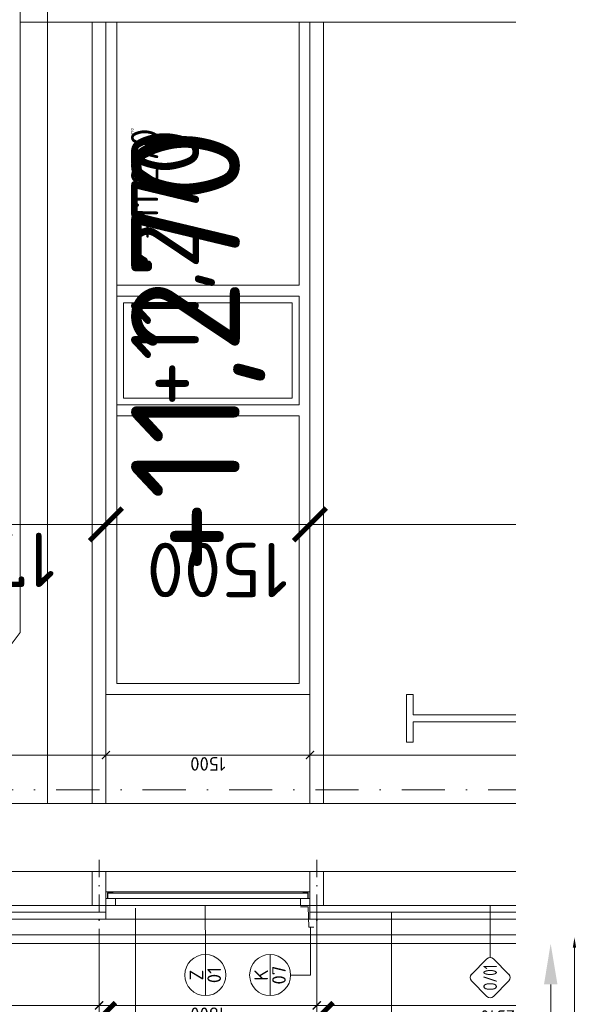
# Model space of a CAD drawing. Header units: millimetres. Extents: x -725694 to 5289369, y -1488057 to 2187451.
# Tile 244 of 256: x 207061 to 211205, y 148423 to 155658. Entities that reach past the tile are written whole.
import ezdxf
from ezdxf import colors
from ezdxf.entities.mleader import LeaderData, LeaderLine
from ezdxf.enums import TextEntityAlignment as Align
from ezdxf.math import Vec2, Vec3

# ---------------------------------------------------------------- set-up
doc = ezdxf.new("R2010")
doc.units = ezdxf.units.MM
doc.linetypes.add('CENTERX2', pattern=[101.6, 63.5, -12.7, 12.7, -12.7])
doc.linetypes.add('DASHDOT', pattern=[25.4, 12.7, -6.35, 0, -6.35])
doc.layers.get('Defpoints').update_dxf_attribs({"color": 8})
for name, color, linetype in [('0 @ 1', 7, 'Continuous'), ('0 @ 10', 7, 'Continuous'), ('0 @ 100', 7, 'Continuous'), ('0 @ 250 (1)', 7, 'Continuous'), ('0 @ 250 (2)', 7, 'Continuous'), ('0 @ 400', 7, 'Continuous')]:
    doc.layers.add(name, color=color, linetype=linetype)
for name, color, linetype, lineweight in [('A99_N_kce-pohl', 1, 'Continuous', 9), ('A99_N_kce-rez-sil', 6, 'Continuous', 18), ('A99_N_koty-200', 5, 'Continuous', 5), ('A99_N_koty-200 @ 200', 5, 'Continuous', 5), ('A99_N_koty-200 @ 50 (2)', 5, 'Continuous', 5), ('A99_N_koty-200-vysk', 6, 'Continuous', 9), ('A99_N_sraf', 252, 'Continuous', 0), ('A99_N_txt-popis-50', 240, 'Continuous', 9), ('A99_N_txt-popis-50 @ 200', 240, 'Continuous', 9), ('A99_N_txt-popis-50 @ 50', 240, 'Continuous', 9), ('A99_N_znaceni 200', 5, 'Continuous', 5), ('A99_N_znaceni 50', 5, 'Continuous', 5), ('A99_S_kce-pohl', 7, 'Continuous', 5), ('A99_S_kce-rez-sil', 7, 'Continuous', 15), ('A99_S_osy', 1, 'CENTERX2', 5)]:
    doc.layers.add(name, color=color, linetype=linetype, lineweight=lineweight)
doc.styles.add('A99_kota', font='isocpeur.ttf', dxfattribs={"height": 2})
doc.styles.add('A99_popis', font='isocpeur.ttf')
doc.linetypes.add('IZOLACE', pattern='A,0.00254,-2.54,[134,ltypeshp.shx,S=2.54,R=0,X=-2.54,Y=0],-5.08,[134,ltypeshp.shx,S=2.54,R=180,X=2.54,Y=0],-2.54', length=10.16254)
doc.dimstyles.new('A99_kota_200 new', dxfattribs={"dimscale": 200, "dimtxt": 2, "dimasz": 1.2, "dimexe": 0.5, "dimexo": 1.5, "dimgap": 0.3, "dimtad": 1, "dimdec": 0, "dimzin": 3, "dimdsep": 46, "dimtxsty": 'A99_kota', "dimblk": 'ARCHTICK', "dimcen": 2.5, "dimazin": 2, "dimtfac": 0.75, "dimtdec": 0, "dimtmove": 2, "dimatfit": 0, "dimfxl": 0, "dimtolj": 1, "dimtzin": 0, "dimlwd": 5, "dimlwe": 5, "dimarcsym": 0})

# ---------------------------------------------------------------- blocks, each defined once
blk = doc.blocks.new('_ArchTick')
at = {"color": 0, "linetype": 'ByBlock', "const_width": 0.15}
blk.add_lwpolyline([(-0.5, -0.5), (0.5, 0.5)], dxfattribs=at)
blk = doc.blocks.new('*D5875')
at = {"layer": 'A99_N_koty-200', "color": 0, "linetype": 'Continuous', "lineweight": 5, "transparency": 16777216}
for p, q in [((207695, 151950), (207695, 152050)), ((209195, 151950), (209195, 152050)), ((207695, 151950), (209195, 151950))]:
    blk.add_line(p, q, dxfattribs=at)
at = {"layer": 'Defpoints', "color": 0, "linetype": 'Continuous', "lineweight": 0, "transparency": 16777216}
for p in [(207695, 151950), (209195, 151950), (209195, 151950)]:
    blk.add_point(p, dxfattribs=at)
at = {"layer": 'A99_N_koty-200', "color": 0, "linetype": 'Continuous', "lineweight": 5, "transparency": 16777216, "xscale": 240, "yscale": 240, "zscale": 240, "rotation": 180}
blk.add_blockref('_ArchTick', (207695, 151950), dxfattribs=at)
at = {"layer": 'A99_N_koty-200', "color": 0, "linetype": 'Continuous', "lineweight": 5, "transparency": 16777216, "xscale": 240, "yscale": 240, "zscale": 240}
blk.add_blockref('_ArchTick', (209195, 151950), dxfattribs=at)
at = {"layer": 'A99_N_koty-200', "color": 0, "linetype": 'Continuous', "transparency": 16777216, "insert": (208515, 151615), "char_height": 400, "attachment_point": 5, "rotation": 180, "style": 'A99_kota'}
blk.add_mtext('\\A1;1500', dxfattribs=at)
blk = doc.blocks.new('*D5876')
at = {"layer": 'A99_N_koty-200', "color": 0, "linetype": 'Continuous', "lineweight": 5, "transparency": 16777216}
for p, q in [((207695, 150455), (207695, 150230)), ((209195, 150455), (209195, 150230)), ((207695, 150255), (209195, 150255))]:
    blk.add_line(p, q, dxfattribs=at)
at = {"layer": 'Defpoints', "color": 0, "linetype": 'Continuous', "lineweight": 0, "transparency": 16777216}
for p in [(207695, 151950), (209195, 151950), (209195, 150255)]:
    blk.add_point(p, dxfattribs=at)
at = {"layer": 'A99_N_koty-200', "color": 0, "linetype": 'Continuous', "lineweight": 5, "transparency": 16777216, "xscale": 60, "yscale": 60, "zscale": 60, "rotation": 180}
blk.add_blockref('_ArchTick', (207695, 150255), dxfattribs=at)
at = {"layer": 'A99_N_koty-200', "color": 0, "linetype": 'Continuous', "lineweight": 5, "transparency": 16777216, "xscale": 60, "yscale": 60, "zscale": 60}
blk.add_blockref('_ArchTick', (209195, 150255), dxfattribs=at)
at = {"layer": 'A99_N_koty-200', "color": 0, "linetype": 'Continuous', "transparency": 16777216, "insert": (208445, 150190), "char_height": 100, "attachment_point": 5, "rotation": 180, "style": 'A99_kota'}
blk.add_mtext('\\A1;1500', dxfattribs=at)
blk = doc.blocks.new('*D5878')
at = {"layer": 'A99_N_koty-200', "color": 0, "linetype": 'Continuous', "lineweight": 5, "transparency": 16777216}
for p, q in [((209195, 151150), (209195, 152050)), ((218965, 151150), (218965, 152050)), ((209195, 151950), (218965, 151950))]:
    blk.add_line(p, q, dxfattribs=at)
at = {"layer": 'Defpoints', "color": 0, "linetype": 'Continuous', "lineweight": 0, "transparency": 16777216}
for p in [(218965, 151950), (218965, 150255), (209195, 149050)]:
    blk.add_point(p, dxfattribs=at)
at = {"layer": 'A99_N_koty-200', "color": 0, "linetype": 'Continuous', "lineweight": 5, "transparency": 16777216, "xscale": 240, "yscale": 240, "zscale": 240, "rotation": 180}
blk.add_blockref('_ArchTick', (209195, 151950), dxfattribs=at)
at = {"layer": 'A99_N_koty-200', "color": 0, "linetype": 'Continuous', "lineweight": 5, "transparency": 16777216, "xscale": 240, "yscale": 240, "zscale": 240}
blk.add_blockref('_ArchTick', (218965, 151950), dxfattribs=at)
at = {"layer": 'A99_N_koty-200', "color": 0, "linetype": 'Continuous', "transparency": 16777216, "insert": (212357.5, 151672.5), "char_height": 400, "attachment_point": 5, "rotation": 180, "style": 'A99_kota'}
blk.add_mtext('\\A1;9770', dxfattribs=at)
blk = doc.blocks.new('*D5879')
at = {"layer": 'A99_N_koty-200', "color": 0, "linetype": 'Continuous', "lineweight": 5, "transparency": 16777216}
for p, q in [((209195, 150055), (209195, 150280)), ((218965, 150255), (218965, 150280)), ((209195, 150255), (218965, 150255))]:
    blk.add_line(p, q, dxfattribs=at)
at = {"layer": 'Defpoints', "color": 0, "linetype": 'Continuous', "lineweight": 0, "transparency": 16777216}
for p in [(218965, 150255), (218965, 150255), (209195, 149050)]:
    blk.add_point(p, dxfattribs=at)
at = {"layer": 'A99_N_koty-200', "color": 0, "linetype": 'Continuous', "lineweight": 5, "transparency": 16777216, "xscale": 60, "yscale": 60, "zscale": 60, "rotation": 180}
blk.add_blockref('_ArchTick', (209195, 150255), dxfattribs=at)
at = {"layer": 'A99_N_koty-200', "color": 0, "linetype": 'Continuous', "lineweight": 5, "transparency": 16777216, "xscale": 60, "yscale": 60, "zscale": 60}
blk.add_blockref('_ArchTick', (218965, 150255), dxfattribs=at)
at = {"layer": 'A99_N_koty-200', "color": 0, "linetype": 'Continuous', "transparency": 16777216, "insert": (214080, 150190), "char_height": 100, "attachment_point": 5, "rotation": 180, "style": 'A99_kota'}
blk.add_mtext('\\A1;9770', dxfattribs=at)
blk = doc.blocks.new('*D5881')
at = {"layer": 'A99_N_koty-200', "color": 0, "linetype": 'Continuous', "lineweight": 5, "transparency": 16777216}
for p, q in [((205980, 151150), (205980, 152050)), ((207695, 151150), (207695, 152050)), ((207695, 151950), (205980, 151950))]:
    blk.add_line(p, q, dxfattribs=at)
at = {"layer": 'Defpoints', "color": 0, "linetype": 'Continuous', "lineweight": 0, "transparency": 16777216}
for p in [(205980, 151950), (205980, 149050), (207695, 149050)]:
    blk.add_point(p, dxfattribs=at)
at = {"layer": 'A99_N_koty-200', "color": 0, "linetype": 'Continuous', "lineweight": 5, "transparency": 16777216, "xscale": 240, "yscale": 240, "zscale": 240, "rotation": 180}
blk.add_blockref('_ArchTick', (205980, 151950), dxfattribs=at)
at = {"layer": 'A99_N_koty-200', "color": 0, "linetype": 'Continuous', "lineweight": 5, "transparency": 16777216, "xscale": 240, "yscale": 240, "zscale": 240}
blk.add_blockref('_ArchTick', (207695, 151950), dxfattribs=at)
at = {"layer": 'A99_N_koty-200', "color": 0, "linetype": 'Continuous', "transparency": 16777216, "insert": (206837.5, 151690), "char_height": 400, "attachment_point": 5, "rotation": 180, "style": 'A99_kota'}
blk.add_mtext('\\A1;1715', dxfattribs=at)
blk = doc.blocks.new('*D5882')
at = {"layer": 'A99_N_koty-200', "color": 0, "linetype": 'Continuous', "lineweight": 5, "transparency": 16777216}
for p, q in [((205980, 150055), (205980, 150280)), ((207695, 150055), (207695, 150280)), ((207695, 150255), (205980, 150255))]:
    blk.add_line(p, q, dxfattribs=at)
at = {"layer": 'Defpoints', "color": 0, "linetype": 'Continuous', "lineweight": 0, "transparency": 16777216}
for p in [(205980, 150255), (205980, 149050), (207695, 149050)]:
    blk.add_point(p, dxfattribs=at)
at = {"layer": 'A99_N_koty-200', "color": 0, "linetype": 'Continuous', "lineweight": 5, "transparency": 16777216, "xscale": 60, "yscale": 60, "zscale": 60, "rotation": 180}
blk.add_blockref('_ArchTick', (205980, 150255), dxfattribs=at)
at = {"layer": 'A99_N_koty-200', "color": 0, "linetype": 'Continuous', "lineweight": 5, "transparency": 16777216, "xscale": 60, "yscale": 60, "zscale": 60}
blk.add_blockref('_ArchTick', (207695, 150255), dxfattribs=at)
at = {"layer": 'A99_N_koty-200', "color": 0, "linetype": 'Continuous', "transparency": 16777216, "insert": (206837.5, 150190), "char_height": 100, "attachment_point": 5, "rotation": 180, "style": 'A99_kota'}
blk.add_mtext('\\A1;1715', dxfattribs=at)
blk = doc.blocks.new('*U36')
at = {"color": 0, "linetype": 'ByBlock', "lineweight": -2, "style": 'A99_kota'}
for tag, p in [('VYSKA', (9.2, 7.75)), ('POPIS', (9.2, 4.5))]:
    blk.add_attdef(tag, text='', height=2, dxfattribs=at).set_placement(p, align=Align.TOP_RIGHT)
blk = doc.blocks.new('*U6805')
at = {"layer": 'A99_N_koty-200-vysk', "lineweight": 5}
ref = blk.add_blockref('*U36', (207695, 145560), dxfattribs=dict(at, xscale=200, yscale=200, zscale=200, rotation=90.00000000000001))
ref.add_attrib('VYSKA', '+11,270', dxfattribs={"layer": '0 @ 1', "color": 0, "linetype": 'ByBlock', "lineweight": -2, "height": 2, "rotation": 90, "style": 'A99_kota'}).set_placement((207880.2, 154860), align=Align.TOP_RIGHT)
ref = blk.add_blockref('*U36', (207695, 145560), dxfattribs=dict(at, xscale=200, yscale=200, zscale=200, rotation=90.00000000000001))
ref.add_attrib('VYSKA', '+11,270', dxfattribs={"layer": '0 @ 10', "color": 0, "linetype": 'ByBlock', "lineweight": -2, "height": 20, "rotation": 90, "style": 'A99_kota'}).set_placement((207880.2, 154860), align=Align.TOP_RIGHT)
ref = blk.add_blockref('*U36', (207695, 145560), dxfattribs=dict(at, xscale=200, yscale=200, zscale=200, rotation=90.00000000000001))
ref.add_attrib('VYSKA', '+11,270', dxfattribs={"layer": '0 @ 100', "color": 0, "linetype": 'ByBlock', "lineweight": -2, "height": 200, "rotation": 90, "style": 'A99_kota'}).set_placement((207880.2, 154860), align=Align.TOP_RIGHT)
ref = blk.add_blockref('*U36', (207695, 145560), dxfattribs=dict(at, xscale=200, yscale=200, zscale=200, rotation=90.00000000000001))
ref.add_attrib('VYSKA', '+11,270', dxfattribs={"layer": '0 @ 250 (1)', "color": 0, "linetype": 'ByBlock', "lineweight": -2, "height": 500, "rotation": 90, "style": 'A99_kota'}).set_placement((207880.2, 154860), align=Align.TOP_RIGHT)
ref = blk.add_blockref('*U36', (207695, 145560), dxfattribs=dict(at, xscale=200, yscale=200, zscale=200, rotation=90.00000000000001))
ref.add_attrib('VYSKA', '+11,270', dxfattribs={"layer": '0 @ 250 (2)', "color": 0, "linetype": 'ByBlock', "lineweight": -2, "height": 500, "rotation": 90, "style": 'A99_kota'}).set_placement((207880.2, 154860), align=Align.TOP_RIGHT)
ref = blk.add_blockref('*U36', (207695, 145560), dxfattribs=dict(at, xscale=200, yscale=200, zscale=200, rotation=90.00000000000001))
ref.add_attrib('VYSKA', '+11,270', dxfattribs={"layer": '0 @ 400', "color": 0, "linetype": 'ByBlock', "lineweight": -2, "height": 800, "rotation": 90, "style": 'A99_kota'}).set_placement((207880.2, 154860), align=Align.TOP_RIGHT)
blk = doc.blocks.new('*D5893')
at = {"layer": 'A99_N_koty-200', "color": 0, "linetype": 'Continuous', "lineweight": 5, "transparency": 16777216}
for p, q in [((207645, 148850), (207645, 148215.4)), ((205980, 148750), (205980, 148215.4)), ((205980, 148315.4), (207645, 148315.4))]:
    blk.add_line(p, q, dxfattribs=at)
at = {"layer": 'Defpoints', "color": 0, "linetype": 'Continuous', "lineweight": 0, "transparency": 16777216}
for p in [(207645, 149150), (205980, 149050), (207645, 148315.4)]:
    blk.add_point(p, dxfattribs=at)
at = {"layer": 'A99_N_koty-200', "color": 0, "linetype": 'Continuous', "lineweight": 5, "transparency": 16777216, "xscale": 240, "yscale": 240, "zscale": 240}
for p, rotation in [((205980, 148315.4), 179.9999999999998), ((207645, 148315.4), 359.9999999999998)]:
    blk.add_blockref('_ArchTick', p, dxfattribs=dict(at, rotation=rotation))
at = {"layer": 'A99_N_koty-200', "color": 0, "linetype": 'Continuous', "transparency": 16777216, "insert": (206812.5, 148055.4), "char_height": 400, "attachment_point": 5, "rotation": 180, "style": 'A99_kota'}
blk.add_mtext('\\A1;1665', dxfattribs=at)
blk = doc.blocks.new('*D5894')
at = {"layer": 'A99_N_koty-200', "color": 0, "linetype": 'Continuous', "lineweight": 5, "transparency": 16777216}
for p, q in [((205980, 148615.4), (205980, 148390.4)), ((207645, 148615.4), (207645, 148390.4)), ((205980, 148415.4), (207645, 148415.4))]:
    blk.add_line(p, q, dxfattribs=at)
at = {"layer": 'Defpoints', "color": 0, "linetype": 'Continuous', "lineweight": 0, "transparency": 16777216}
for p in [(207645, 149150), (205980, 149050), (207645, 148415.4)]:
    blk.add_point(p, dxfattribs=at)
at = {"layer": 'A99_N_koty-200', "color": 0, "linetype": 'Continuous', "lineweight": 5, "transparency": 16777216, "xscale": 60, "yscale": 60, "zscale": 60}
for p, rotation in [((205980, 148415.4), 179.9999999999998), ((207645, 148415.4), 359.9999999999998)]:
    blk.add_blockref('_ArchTick', p, dxfattribs=dict(at, rotation=rotation))
at = {"layer": 'A99_N_koty-200', "color": 0, "linetype": 'Continuous', "transparency": 16777216, "insert": (206812.5, 148350.4), "char_height": 100, "attachment_point": 5, "rotation": 180, "style": 'A99_kota'}
blk.add_mtext('\\A1;1665', dxfattribs=at)
blk = doc.blocks.new('*D5896')
at = {"layer": 'A99_N_koty-200', "color": 0, "linetype": 'Continuous', "lineweight": 5, "transparency": 16777216}
for p, q in [((207645, 148850), (207645, 148215.4)), ((209245, 148850), (209245, 148215.4)), ((207645, 148315.4), (209245, 148315.4))]:
    blk.add_line(p, q, dxfattribs=at)
at = {"layer": 'Defpoints', "color": 0, "linetype": 'Continuous', "lineweight": 0, "transparency": 16777216}
for p in [(207645, 149150), (209245, 149150), (209245, 148315.4)]:
    blk.add_point(p, dxfattribs=at)
at = {"layer": 'A99_N_koty-200', "color": 0, "linetype": 'Continuous', "lineweight": 5, "transparency": 16777216, "xscale": 240, "yscale": 240, "zscale": 240}
for p, rotation in [((207645, 148315.4), 179.9999999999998), ((209245, 148315.4), 359.9999999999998)]:
    blk.add_blockref('_ArchTick', p, dxfattribs=dict(at, rotation=rotation))
at = {"layer": 'A99_N_koty-200', "color": 0, "linetype": 'Continuous', "transparency": 16777216, "insert": (208445, 148055.4), "char_height": 400, "attachment_point": 5, "rotation": 180, "style": 'A99_kota'}
blk.add_mtext('\\A1;1600', dxfattribs=at)
blk = doc.blocks.new('*D5897')
at = {"layer": 'A99_N_koty-200', "color": 0, "linetype": 'Continuous', "lineweight": 5, "transparency": 16777216}
for p, q in [((207645, 148615.4), (207645, 148390.4)), ((209245, 148615.4), (209245, 148390.4)), ((207645, 148415.4), (209245, 148415.4))]:
    blk.add_line(p, q, dxfattribs=at)
at = {"layer": 'Defpoints', "color": 0, "linetype": 'Continuous', "lineweight": 0, "transparency": 16777216}
for p in [(207645, 149150), (209245, 149150), (209245, 148415.4)]:
    blk.add_point(p, dxfattribs=at)
at = {"layer": 'A99_N_koty-200', "color": 0, "linetype": 'Continuous', "lineweight": 5, "transparency": 16777216, "xscale": 60, "yscale": 60, "zscale": 60}
for p, rotation in [((207645, 148415.4), 179.9999999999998), ((209245, 148415.4), 359.9999999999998)]:
    blk.add_blockref('_ArchTick', p, dxfattribs=dict(at, rotation=rotation))
at = {"layer": 'A99_N_koty-200', "color": 0, "linetype": 'Continuous', "transparency": 16777216, "insert": (208445, 148350.4), "char_height": 100, "attachment_point": 5, "rotation": 180, "style": 'A99_kota'}
blk.add_mtext('\\A1;1600', dxfattribs=at)
blk = doc.blocks.new('*U76')
at = {"color": 0}
for p, q in [((-0.721, 4.139), (-4.149, 0.711)), ((4.139, 0.711), (0.711, 4.139)), ((4.436, -0.005), (31.7, -0.005)), ((-4.149, -0.721), (-0.721, -4.149)), ((0.711, -4.149), (4.139, -0.721))]:
    blk.add_line(p, q, dxfattribs=at)
for centre, start, end in [((-0.005, 3.424), 45, 135), ((-3.433, -0.005), 135, 225), ((3.424, -0.005), 315, 45), ((-0.005, -3.433), 225, 315)]:
    blk.add_arc(centre, 1.012, start, end, dxfattribs=at)
at = {"color": 0, "linetype": 'ByBlock', "style": 'A99_popis', "width": 0.953108}
blk.add_attdef('SKLADBA', text='', height=3, rotation=0.0103, dxfattribs=at).set_placement((-2.863, -1.506), (2.855, -1.505), align=Align.FIT)
blk = doc.blocks.new('*U90')
at = {"color": 0}
for p, q in [((-0.72, 4.14), (-4.15, 0.71)), ((4.14, 0.71), (0.71, 4.14)), ((-4.15, -0.72), (-0.72, -4.15)), ((0.71, -4.15), (4.14, -0.72)), ((4.44, 0), (15.9, 0))]:
    blk.add_line(p, q, dxfattribs=at)
for centre, start, end in [((0, 3.42), 45, 135), ((-3.43, 0), 135, 225), ((3.42, 0), 315, 45), ((0, -3.43), 225, 315)]:
    blk.add_arc(centre, 1.01, start, end, dxfattribs=at)
at = {"color": 0, "linetype": 'ByBlock', "style": 'A99_popis', "width": 0.953108}
blk.add_attdef('SKLADBA', text='', height=3, rotation=0.0103, dxfattribs=at).set_placement((-2.86, -1.51), (2.86, -1.5), align=Align.FIT)
blk = doc.blocks.new('*D5944')
at = {"layer": 'A99_N_koty-200', "color": 0, "linetype": 'Continuous', "lineweight": 5, "transparency": 16777216}
for p, q in [((209245, 149100), (209245, 148215.4)), ((211555.3, 148851.6), (211555.3, 148215.4)), ((211555.3, 148315.4), (209245, 148315.4))]:
    blk.add_line(p, q, dxfattribs=at)
at = {"layer": 'Defpoints', "color": 0, "linetype": 'Continuous', "lineweight": 0, "transparency": 16777216}
for p in [(209245, 149400), (211555.3, 149151.6), (209245, 148315.4)]:
    blk.add_point(p, dxfattribs=at)
at = {"layer": 'A99_N_koty-200', "color": 0, "linetype": 'Continuous', "lineweight": 5, "transparency": 16777216, "xscale": 240, "yscale": 240, "zscale": 240, "rotation": 180}
blk.add_blockref('_ArchTick', (209245, 148315.4), dxfattribs=at)
at = {"layer": 'A99_N_koty-200', "color": 0, "linetype": 'Continuous', "lineweight": 5, "transparency": 16777216, "xscale": 240, "yscale": 240, "zscale": 240}
blk.add_blockref('_ArchTick', (211555.3, 148315.4), dxfattribs=at)
at = {"layer": 'A99_N_koty-200', "color": 0, "linetype": 'Continuous', "transparency": 16777216, "insert": (210460, 148055.4), "char_height": 400, "attachment_point": 5, "rotation": 180, "style": 'A99_kota'}
blk.add_mtext('\\A1;2310', dxfattribs=at)
blk = doc.blocks.new('*D5945')
at = {"layer": 'A99_N_koty-200', "color": 0, "linetype": 'Continuous', "lineweight": 5, "transparency": 16777216}
for p, q in [((209245, 148615), (209245, 148390)), ((211555.3, 148615), (211555.3, 148390)), ((211555.3, 148415), (209245, 148415))]:
    blk.add_line(p, q, dxfattribs=at)
at = {"layer": 'Defpoints', "color": 0, "linetype": 'Continuous', "lineweight": 0, "transparency": 16777216}
for p in [(209245, 149400), (211555.3, 149151.6), (209245, 148415)]:
    blk.add_point(p, dxfattribs=at)
at = {"layer": 'A99_N_koty-200', "color": 0, "linetype": 'Continuous', "lineweight": 5, "transparency": 16777216, "xscale": 60, "yscale": 60, "zscale": 60, "rotation": 180}
blk.add_blockref('_ArchTick', (209245, 148415), dxfattribs=at)
at = {"layer": 'A99_N_koty-200', "color": 0, "linetype": 'Continuous', "lineweight": 5, "transparency": 16777216, "xscale": 60, "yscale": 60, "zscale": 60}
blk.add_blockref('_ArchTick', (211555.3, 148415), dxfattribs=at)
at = {"layer": 'A99_N_koty-200', "color": 0, "linetype": 'Continuous', "transparency": 16777216, "insert": (210575, 148330), "char_height": 100, "attachment_point": 5, "rotation": 180, "style": 'A99_kota'}
blk.add_mtext('\\A1;2310', dxfattribs=at)
blk = doc.blocks.new('*U20')
at = {"color": 0, "linetype": 'ByBlock'}
blk.add_line((-3.02, 0), (3.02, 0), dxfattribs=at)
blk.add_circle((0, 0), 3.02, dxfattribs=at)
at = {"color": 0, "linetype": 'ByBlock', "style": 'A99_popis'}
for tag, p in [('KATEGORIE', (0, 1.31)), ('PRVEK', (0, -1.3))]:
    blk.add_attdef(tag, text='', height=2, dxfattribs=at).set_placement(p, align=Align.MIDDLE_CENTER)
blk = doc.blocks.new('*U6465')
at = {"layer": 'A99_N_txt-popis-50 @ 200', "lineweight": 9}
ml = blk.add_multileader_mtext('Standard', dxfattribs=at)
ml.set_content('\\A1;{\\C256;odvodňovací systém \\Pbude součásti \\Pdodávky opláštění}', color=1, style='A99_popis')
ml.set_leader_properties(color=256, linetype='ByLayer', lineweight=-1)
ml.build(insert=Vec2(0, 0))
ml.multileader.update_dxf_attribs({"dogleg_length": 1, "arrow_head_size": 300, "scale": 200})
ctx = ml.context
ctx.base_point, ctx.scale, ctx.char_height, ctx.arrow_head_size, ctx.landing_gap_size, ctx.plane_origin, ctx.plane_x_axis, ctx.plane_y_axis = Vec3(210970, -12084.9), 200, 400, 300, 250, Vec3(219443.5, -8522.5), Vec3(0, 1), Vec3(-1, 0)
notes = []
notes.append((ctx, [(1, (1, 1, 0), (210970, -6004.9), (0, -1), 740, [(0, [(210965, -1130)], 0, [])])]))
ctx.mtext.insert, ctx.mtext.text_direction, ctx.mtext.rotation, ctx.mtext.width, ctx.mtext.defined_height, ctx.mtext.flow_direction = Vec3(210710, -11834.9), Vec3(0, 1), 1.570796, 5331.785, 15.9, 5
ctx.mtext.has_bg_fill, ctx.mtext.bg_color, ctx.mtext.bg_scale_factor, ctx.mtext.bg_transparency, ctx.mtext.use_window_bg_color = 1, -1073741824, 1, 0, 1
for ctx, leaders in notes:
    for number, flags, end, landing, length, lines in leaders:
        leader = LeaderData()
        leader.index, (leader.has_last_leader_line, leader.has_dogleg_vector, leader.attachment_direction) = number, flags
        leader.last_leader_point, leader.dogleg_vector, leader.dogleg_length = Vec3(end), Vec3(landing), length
        for number, points, colour, breaks in lines:
            line = LeaderLine()
            line.index, line.vertices, line.color, line.breaks = number, Vec3.list(points), colors.encode_raw_color(colour), breaks
            leader.lines.append(line)
        ctx.leaders.append(leader)
blk = doc.blocks.new('*U6490')
at = {"layer": 'A99_N_koty-200 @ 200', "linetype": 'Continuous'}
dim = blk.add_linear_dim(base=(209195, 151950), p1=(207695, 151950), p2=(209195, 151950), angle=180, dimstyle='A99_kota_200 new', override={"dimscale": 200, "dimtix": 1, "dimtofl": 1, "dimtmove": 2, "dimatfit": 0}, dxfattribs=at)
dim.commit()
dim.dimension.update_dxf_attribs({"geometry": '*D5875', "text_midpoint": (208515, 151615), "dimtype": 128})
at = {"layer": 'A99_N_koty-200 @ 50 (2)', "linetype": 'Continuous'}
dim = blk.add_linear_dim(base=(209195, 150255), p1=(207695, 151950), p2=(209195, 151950), angle=180, dimstyle='A99_kota_200 new', override={"dimscale": 50, "dimtix": 1, "dimtofl": 1, "dimtmove": 2, "dimatfit": 0}, dxfattribs=at)
dim.commit()
dim.dimension.update_dxf_attribs({"geometry": '*D5876', "text_midpoint": (208445, 150190)})
blk = doc.blocks.new('*U6491')
at = {"layer": 'A99_N_koty-200 @ 200', "linetype": 'Continuous'}
dim = blk.add_linear_dim(base=(218965, 151950), p1=(209195, 149050), p2=(218965, 150255), angle=180, dimstyle='A99_kota_200 new', override={"dimscale": 200, "dimtix": 1, "dimtofl": 1, "dimtmove": 2, "dimatfit": 0}, dxfattribs=at)
dim.commit()
dim.dimension.update_dxf_attribs({"geometry": '*D5878', "text_midpoint": (212357.5, 151672.5), "dimtype": 128})
at = {"layer": 'A99_N_koty-200 @ 50 (2)', "linetype": 'Continuous'}
dim = blk.add_linear_dim(base=(218965, 150255), p1=(209195, 149050), p2=(218965, 150255), angle=180, dimstyle='A99_kota_200 new', override={"dimscale": 50, "dimtix": 1, "dimtofl": 1, "dimtmove": 2, "dimatfit": 0}, dxfattribs=at)
dim.commit()
dim.dimension.update_dxf_attribs({"geometry": '*D5879', "text_midpoint": (214080, 150190)})
blk = doc.blocks.new('*U6492')
at = {"layer": 'A99_N_koty-200 @ 200', "linetype": 'Continuous'}
dim = blk.add_linear_dim(base=(205980, 151950), p1=(207695, 149050), p2=(205980, 149050), angle=180, dimstyle='A99_kota_200 new', override={"dimscale": 200, "dimtix": 1, "dimtofl": 1, "dimtmove": 2, "dimatfit": 0}, dxfattribs=at)
dim.commit()
dim.dimension.update_dxf_attribs({"geometry": '*D5881', "text_midpoint": (206837.5, 151690)})
at = {"layer": 'A99_N_koty-200 @ 50 (2)', "linetype": 'Continuous'}
dim = blk.add_linear_dim(base=(205980, 150255), p1=(207695, 149050), p2=(205980, 149050), angle=180, dimstyle='A99_kota_200 new', override={"dimscale": 50, "dimtix": 1, "dimtofl": 1, "dimtmove": 2, "dimatfit": 0}, dxfattribs=at)
dim.commit()
dim.dimension.update_dxf_attribs({"geometry": '*D5882', "text_midpoint": (206837.5, 150190)})
blk = doc.blocks.new('*U6496')
at = {"layer": 'A99_N_koty-200 @ 200', "linetype": 'Continuous'}
dim = blk.add_linear_dim(base=(207645, 148315.4), p1=(205980, 149050), p2=(207645, 149150), angle=180, dimstyle='A99_kota_200 new', override={"dimscale": 200, "dimtix": 1, "dimtofl": 1, "dimtmove": 2, "dimatfit": 0}, dxfattribs=at)
dim.commit()
dim.dimension.update_dxf_attribs({"geometry": '*D5893', "text_midpoint": (206812.5, 148055.4)})
at = {"layer": 'A99_N_koty-200 @ 50 (2)', "linetype": 'Continuous'}
dim = blk.add_linear_dim(base=(207645, 148415.4), p1=(205980, 149050), p2=(207645, 149150), angle=180, dimstyle='A99_kota_200 new', override={"dimscale": 50, "dimtix": 1, "dimtofl": 1, "dimtmove": 2, "dimatfit": 0}, dxfattribs=at)
dim.commit()
dim.dimension.update_dxf_attribs({"geometry": '*D5894', "text_midpoint": (206812.5, 148350.4)})
blk = doc.blocks.new('*U6497')
at = {"layer": 'A99_N_koty-200 @ 200', "linetype": 'Continuous'}
dim = blk.add_linear_dim(base=(209245, 148315.4), p1=(207645, 149150), p2=(209245, 149150), angle=180, dimstyle='A99_kota_200 new', override={"dimscale": 200, "dimtix": 1, "dimtofl": 1, "dimtmove": 2, "dimatfit": 0}, dxfattribs=at)
dim.commit()
dim.dimension.update_dxf_attribs({"geometry": '*D5896', "text_midpoint": (208445, 148055.4)})
at = {"layer": 'A99_N_koty-200 @ 50 (2)', "linetype": 'Continuous'}
dim = blk.add_linear_dim(base=(209245, 148415.4), p1=(207645, 149150), p2=(209245, 149150), angle=180, dimstyle='A99_kota_200 new', override={"dimscale": 50, "dimtix": 1, "dimtofl": 1, "dimtmove": 2, "dimatfit": 0}, dxfattribs=at)
dim.commit()
dim.dimension.update_dxf_attribs({"geometry": '*D5897', "text_midpoint": (208445, 148350.4)})
blk = doc.blocks.new('*U6513')
at = {"layer": 'A99_N_koty-200 @ 200', "linetype": 'Continuous'}
dim = blk.add_linear_dim(base=(209245, 148315.4), p1=(211555.3, 149151.6), p2=(209245, 149400), angle=180, dimstyle='A99_kota_200 new', override={"dimscale": 200, "dimtix": 1, "dimtofl": 1, "dimtmove": 2, "dimatfit": 0}, dxfattribs=at)
dim.commit()
dim.dimension.update_dxf_attribs({"geometry": '*D5944', "text_midpoint": (210460, 148055.4), "dimtype": 128})
at = {"layer": 'A99_N_koty-200 @ 50 (2)', "linetype": 'Continuous'}
dim = blk.add_linear_dim(base=(209245, 148415), p1=(211555.3, 149151.6), p2=(209245, 149400), angle=180, dimstyle='A99_kota_200 new', override={"dimscale": 50, "dimtix": 1, "dimtofl": 1, "dimtmove": 2, "dimatfit": 0}, dxfattribs=at)
dim.commit()
dim.dimension.update_dxf_attribs({"geometry": '*D5945', "text_midpoint": (210575, 148330), "dimtype": 128})
blk = doc.blocks.new('*U6514')
at = {"layer": 'A99_N_txt-popis-50 @ 200', "lineweight": 9}
ml = blk.add_multileader_mtext('Standard', dxfattribs=at)
ml.set_content('\\A1;{\\C256;odvodňovací systém \\Pbude součásti \\Pdodávky opláštění}', color=1, style='A99_popis')
ml.set_leader_properties(color=256, linetype='ByLayer', lineweight=-1)
ml.build(insert=Vec2(0, 0))
ml.multileader.update_dxf_attribs({"dogleg_length": 1, "arrow_head_size": 300, "scale": 200})
ctx = ml.context
ctx.base_point, ctx.scale, ctx.char_height, ctx.arrow_head_size, ctx.landing_gap_size, ctx.plane_origin, ctx.plane_x_axis, ctx.plane_y_axis = Vec3(210970, 137915.1), 200, 400, 300, 250, Vec3(219443.5, 141477.5), Vec3(0, 1), Vec3(-1, 0)
notes = []
notes.append((ctx, [(1, (1, 1, 0), (210970, 143995.1), (0, -1), 740, [(0, [(210965, 148870)], 0, [])])]))
ctx.mtext.insert, ctx.mtext.text_direction, ctx.mtext.rotation, ctx.mtext.width, ctx.mtext.defined_height, ctx.mtext.flow_direction = Vec3(210710, 138165.1), Vec3(0, 1), 1.570796, 5331.785, 15.9, 5
ctx.mtext.has_bg_fill, ctx.mtext.bg_color, ctx.mtext.bg_scale_factor, ctx.mtext.bg_transparency, ctx.mtext.use_window_bg_color = 1, -1073741824, 1, 0, 1
for ctx, leaders in notes:
    for number, flags, end, landing, length, lines in leaders:
        leader = LeaderData()
        leader.index, (leader.has_last_leader_line, leader.has_dogleg_vector, leader.attachment_direction) = number, flags
        leader.last_leader_point, leader.dogleg_vector, leader.dogleg_length = Vec3(end), Vec3(landing), length
        for number, points, colour, breaks in lines:
            line = LeaderLine()
            line.index, line.vertices, line.color, line.breaks = number, Vec3.list(points), colors.encode_raw_color(colour), breaks
            leader.lines.append(line)
        ctx.leaders.append(leader)
at = {"layer": 'A99_N_txt-popis-50 @ 50', "lineweight": 9}
ml = blk.add_multileader_mtext('Standard', dxfattribs=at)
ml.set_content('\\A1;{\\C256;odvodňovací systém \\Pbude součásti \\Pdodávky opláštění}', color=1, style='A99_popis')
ml.set_leader_properties(color=256, linetype='ByLayer', lineweight=-1)
ml.build(insert=Vec2(0, 0))
ml.multileader.update_dxf_attribs({"dogleg_length": 1, "arrow_head_size": 75, "scale": 50})
ctx = ml.context
ctx.base_point, ctx.scale, ctx.char_height, ctx.arrow_head_size, ctx.landing_gap_size, ctx.plane_origin, ctx.plane_x_axis, ctx.plane_y_axis = Vec3(211140, 146768.8), 50, 100, 75, 62.5, Vec3(219443.5, 141477.5), Vec3(0, 1), Vec3(-1, 0)
notes = []
notes.append((ctx, [(1, (1, 1, 0), (211140, 148250), (0, -1), 146.2, [(0, [(211140, 148915)], 0, [])])]))
ctx.mtext.insert, ctx.mtext.text_direction, ctx.mtext.rotation, ctx.mtext.width, ctx.mtext.defined_height, ctx.mtext.flow_direction = Vec3(211075, 146831.3), Vec3(0, 1), 1.570796, 1218.75, 15.9, 5
ctx.mtext.has_bg_fill, ctx.mtext.bg_color, ctx.mtext.bg_scale_factor, ctx.mtext.bg_transparency, ctx.mtext.use_window_bg_color = 1, -1073741824, 1, 0, 1
for ctx, leaders in notes:
    for number, flags, end, landing, length, lines in leaders:
        leader = LeaderData()
        leader.index, (leader.has_last_leader_line, leader.has_dogleg_vector, leader.attachment_direction) = number, flags
        leader.last_leader_point, leader.dogleg_vector, leader.dogleg_length = Vec3(end), Vec3(landing), length
        for number, points, colour, breaks in lines:
            line = LeaderLine()
            line.index, line.vertices, line.color, line.breaks = number, Vec3.list(points), colors.encode_raw_color(colour), breaks
            leader.lines.append(line)
        ctx.leaders.append(leader)

msp = doc.modelspace()

# ---------------------------------------------------------------- linework, layer by layer
at = {"layer": 'A99_N_kce-pohl'}
for p, q in [((207695, 150700), (207695, 155640)), ((207775, 150780), (207775, 155640)), ((207775, 155640), (207775, 153707.5)), ((209115, 153707.5), (209115, 155640)), ((209195, 155640), (209195, 150700)), ((209115, 153707.5), (207775, 153707.5)), ((207775, 153627.5), (207775, 152827.5)), ((209115, 153627.5), (207775, 153627.5)), ((209115, 152827.5), (209115, 153627.5)), ((209115, 152827.5), (207775, 152827.5)), ((207775, 152747.5), (207775, 150780)), ((209115, 152747.5), (207775, 152747.5)), ((209115, 150780), (209115, 152747.5)), ((209115, 150780), (209115, 152747.5)), ((207775, 150780), (208405, 150780)), ((207775, 150780), (209115, 150780)), ((209195, 150700), (207695, 150700))]:
    msp.add_line(p, q, dxfattribs=at)
msp.add_lwpolyline([(209065, 153577.5), (209065, 152877.5), (207825, 152877.5), (207825, 153577.5)], close=True, dxfattribs=at)
at = {"layer": 'A99_N_kce-pohl', "color": 1, "lineweight": 5}
for points in [[(207695, 149250), (209195, 149250)], [(207710, 149200), (207710, 149240)], [(207712.5, 149240), (209145, 149240)], [(207765, 149200), (209125, 149200)], [(209180, 149200), (209180, 149240)], [(207765, 149150), (209125, 149150)], [(207695, 149050), (209195, 149050)]]:
    msp.add_lwpolyline(points, dxfattribs=at)
at = {"layer": 'A99_N_kce-pohl', "color": 1, "linetype": 'Continuous', "lineweight": 5}
for points in [[(209125, 149140), (209182.5, 149140), (209187.5, 148990), (209225, 148990)], [(209195, 149150), (209195, 149050)]]:
    msp.add_lwpolyline(points, dxfattribs=at)
at = {"layer": 'A99_N_kce-rez-sil', "lineweight": 13}
for points in [[(207695, 149150), (207765, 149150), (207765, 149200), (207695, 149200)], [(209195, 149150), (209125, 149150), (209125, 149200), (209195, 149200)]]:
    msp.add_lwpolyline(points, close=True, dxfattribs=at)
for points in [[(207710, 149202.5), (207707.5, 149202.5), (207707.5, 149242.5), (207747.5, 149242.5), (207747.5, 149240), (207710, 149240), (207710, 149202.5)], [(209180, 149202.5), (209182.5, 149202.5), (209182.5, 149242.5), (209142.5, 149242.5), (209142.5, 149240), (209180, 149240), (209180, 149202.5)]]:
    msp.add_lwpolyline(points, dxfattribs=at)
at = {"layer": 'A99_N_kce-rez-sil'}
for points in [[(205980, 149150), (207695, 149150)], [(207695, 149150), (207695, 149050)], [(205980, 149050), (207695, 149050)]]:
    msp.add_lwpolyline(points, dxfattribs=at)
at = {"layer": 'A99_N_sraf', "color": 1, "linetype": 'IZOLACE', "lineweight": 0, "ltscale": 3}
msp.add_lwpolyline([(207695, 149100), (205980, 149100)], dxfattribs=at)
at = {"layer": 'A99_N_znaceni 200'}
msp.add_lwpolyline([(207913.7, 149130), (207915.4, 145389)], dxfattribs=at)
at = {"layer": 'A99_N_znaceni 50', "lineweight": 5}
msp.add_lwpolyline([(208426.2, 148789.1), (208425, 149150)], dxfattribs=at)
at = {"layer": 'A99_N_znaceni 50'}
msp.add_lwpolyline([(209053.5, 148638.1), (209200, 148638.1), (209200, 148990)], dxfattribs=at)
at = {"layer": 'A99_S_kce-pohl'}
for p, q in [((207265, 149900), (207265, 173500)), ((207065, 151155.5), (207065, 172244.5)), ((207595, 155640), (207595, 149900)), ((207695, 155640), (207695, 149900)), ((209195, 155640), (209195, 149900)), ((209295, 155640), (209295, 149900)), ((207065, 151155.5), (206071.1, 149848.9))]:
    msp.add_line(p, q, dxfattribs=at)
at = {"layer": 'A99_S_kce-rez-sil', "linetype": 'Continuous'}
for p, q in [((209905, 150700), (209905, 150350)), ((209905, 150700), (209955, 150700)), ((209955, 150700), (209955, 150550)), ((209955, 150350), (209955, 150500)), ((209905, 150350), (209955, 150350))]:
    msp.add_line(p, q, dxfattribs=at)
at = {"layer": 'A99_S_kce-rez-sil', "linetype": 'Continuous', "flags": 128}
for points in [[(207595, 149150), (207595, 149400), (207695, 149400), (207695, 149150)], [(209195, 149150), (209195, 149400), (209295, 149400), (209295, 149150)]]:
    msp.add_lwpolyline(points, close=True, dxfattribs=at)
at = {"layer": 'A99_S_osy', "linetype": 'DASHDOT', "lineweight": 5, "ltscale": 10}
for points in [[(207645, 148850), (207645, 149515)], [(209245, 148850), (209245, 149515)]]:
    msp.add_lwpolyline(points, dxfattribs=at)

# ---------------------------------------------------------------- block references
at = {"layer": 'A99_N_kce-pohl', "color": 3, "linetype": 'Continuous', "lineweight": 0}
msp.add_blockref('*U6805', (0, 0), dxfattribs=at)
at = {"layer": 'A99_N_koty-200', "color": 3, "linetype": 'Continuous', "lineweight": 0}
for name in ['*U6492', '*U6490', '*U6496', '*U6497']:
    msp.add_blockref(name, (0, 0), dxfattribs=at)
at = {"layer": 'A99_N_txt-popis-50', "color": 3, "linetype": 'Continuous', "lineweight": 0}
msp.add_blockref('*U6465', (0, 0), dxfattribs=at)
at = {"layer": 'A99_N_znaceni 200', "lineweight": 5}
ref = msp.add_blockref('*U76', (209793.5, 144874.4), dxfattribs=dict(at, xscale=133.3, yscale=133.3, zscale=133.3, rotation=89.99999999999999))
ref.add_attrib('SKLADBA', 'O/01', dxfattribs={"layer": '0', "color": 0, "linetype": 'ByBlock', "height": 400, "rotation": 90.01026, "style": 'A99_popis', "width": 0.705829}).set_placement((209994.2, 144492.7), (209994.1, 145255), align=Align.FIT)
at = {"layer": 'A99_N_znaceni 50', "xscale": 50, "yscale": 50, "zscale": 50, "rotation": 90}
for p, values in [((208426.2, 148638.1), {'KATEGORIE': 'Z', 'PRVEK': '01'}), ((208902.5, 148638.1), {'KATEGORIE': 'K', 'PRVEK': '07'})]:
    msp.add_blockref('*U20', p, dxfattribs=at).add_auto_attribs(values)

# ---------------------------------------------------------------- next in the draw order: linework, layer by layer
at = {"layer": 'A99_N_kce-pohl', "color": 1, "linetype": 'Continuous', "lineweight": 5}
msp.add_lwpolyline([(206030, 148870), (206030, 148935), (219032.5, 148935), (219032.5, 148870)], close=True, dxfattribs=at)
at = {"layer": 'A99_N_kce-rez-sil'}
for points in [[(209195, 149150), (213955, 149150)], [(209195, 149050), (213955, 149050)]]:
    msp.add_lwpolyline(points, dxfattribs=at)
at = {"layer": 'A99_N_sraf', "color": 1, "linetype": 'IZOLACE', "lineweight": 0, "ltscale": 3}
msp.add_lwpolyline([(209195, 149100), (218795, 149100)], dxfattribs=at)
at = {"layer": 'A99_S_kce-pohl'}
for p, q in [((211105, 172700), (211105, 150700)), ((207065, 155640), (211105, 155640)), ((211105, 150700), (211105, 149900)), ((211105, 150700), (211805, 150700)), ((206199.8, 149900), (211105, 149900)), ((206199.8, 149400), (218815, 149400))]:
    msp.add_line(p, q, dxfattribs=at)
at = {"layer": 'A99_S_kce-rez-sil', "linetype": 'Continuous'}
for p, q in [((211105, 150700), (211055, 150700)), ((211055, 150700), (211055, 150550)), ((211105, 150700), (211105, 150350)), ((209955, 150550), (211055, 150550)), ((209955, 150500), (211055, 150500)), ((211055, 150350), (211055, 150500)), ((211105, 150350), (211055, 150350))]:
    msp.add_line(p, q, dxfattribs=at)
at = {"layer": 'A99_S_osy', "linetype": 'DASHDOT', "lineweight": 5, "ltscale": 25}
msp.add_lwpolyline([(222254.8, 150000), (202234.8, 150000)], dxfattribs=at)

# ---------------------------------------------------------------- next in the draw order: block references
at = {"layer": 'A99_N_koty-200', "color": 3, "linetype": 'Continuous', "lineweight": 0}
for name in ['*U6491', '*U6513']:
    msp.add_blockref(name, (0, 0), dxfattribs=at)
at = {"layer": 'A99_N_znaceni 50', "lineweight": 5}
ref = msp.add_blockref('*U90', (210519.8, 148620), dxfattribs=dict(at, xscale=33.325, yscale=33.325, zscale=33.325, rotation=89.99999999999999))
ref.add_attrib('SKLADBA', 'O/01', dxfattribs={"layer": '0', "color": 0, "linetype": 'ByBlock', "height": 100, "rotation": 90.01026, "style": 'A99_popis', "width": 0.705829}).set_placement((210570, 148524.6), (210570, 148715.2), align=Align.FIT)

# ---------------------------------------------------------------- next in the draw order: block references
at = {"layer": 'A99_N_txt-popis-50', "color": 3, "linetype": 'Continuous', "lineweight": 0}
msp.add_blockref('*U6514', (0, 0), dxfattribs=at)

doc.saveas('drawing.dxf')
